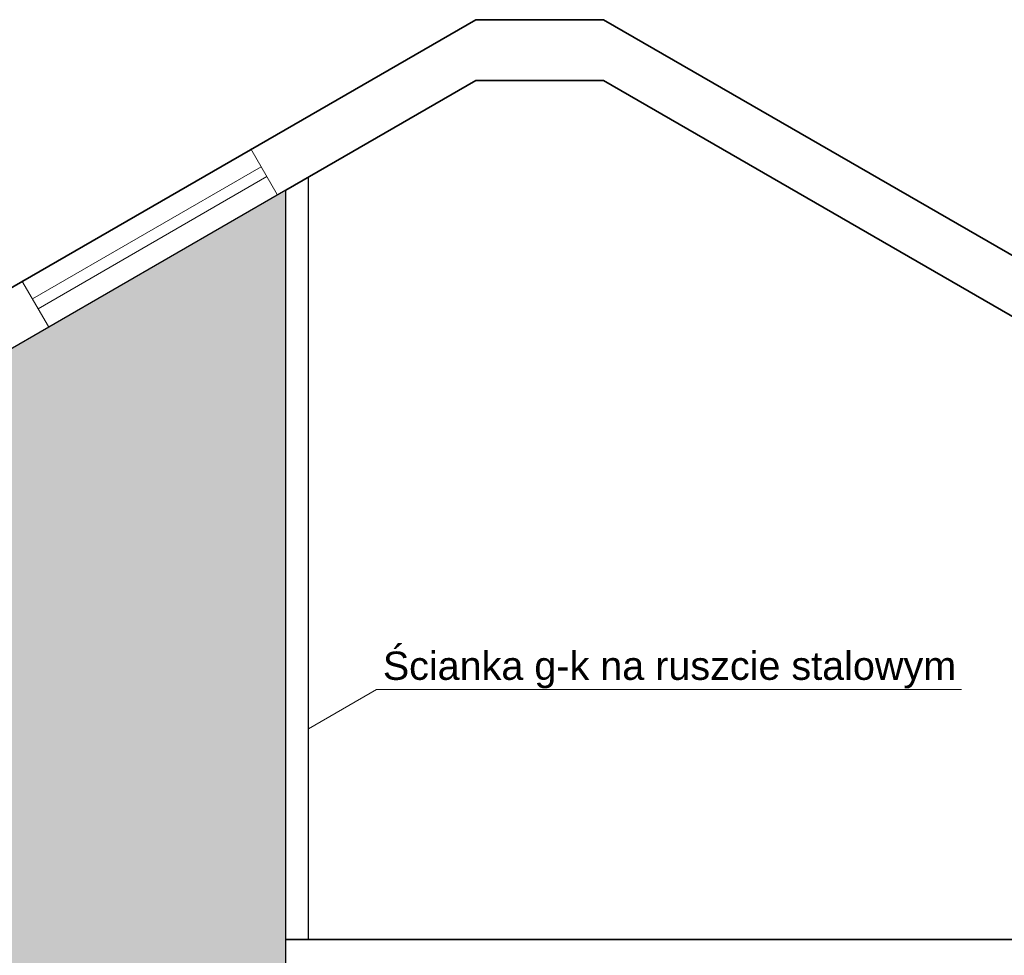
# Model space of a CAD drawing. Header units: centimetres. Extents: x 8603 to 10796, y -400 to 1711.
# Tile 15 of 20: x 9338 to 9859, y 1215 to 1711. Entities that reach past the tile are written whole.
import ezdxf

# ---------------------------------------------------------------- set-up
doc = ezdxf.new("R2010")
doc.units = ezdxf.units.CM
for name, color, linetype, lineweight in [('A-DETL-GENF', 92, 'Continuous', 9), ('A-DETL-MEDM', 33, 'Continuous', 25), ('A-DETL-THIN', 151, 'Continuous', 9), ('A-FLOR', 192, 'Continuous', 9), ('A-ROOF', 132, 'Continuous', 9), ('G-ANNO-TEXT', 231, 'Continuous', 9)]:
    doc.layers.add(name, color=color, linetype=linetype, lineweight=lineweight)
doc.styles.add('Arial_1', font='arial.ttf', dxfattribs={"height": 15})

msp = doc.modelspace()

# ---------------------------------------------------------------- hatches: boundary and pattern name
at = {"layer": 'A-DETL-GENF'}
msp.add_hatch(color=8, dxfattribs=at).paths.add_polyline_path([(9478.71, 1179.99), (9478.71, 1620.22), (9210.71, 1465.49), (9210.71, 1179.99), (9425.65, 1179.99)])

# ---------------------------------------------------------------- linework, layer by layer
at = {"layer": 'A-DETL-MEDM'}
for p, q in [((9490.71, 1223), (9490.71, 1627.15)), ((9478.71, 1620.22), (9210.71, 1465.49)), ((9478.71, 1179.99), (9478.71, 1620.22)), ((9478.71, 1223), (9478.71, 1620.22))]:
    msp.add_line(p, q, dxfattribs=at)
at = {"layer": 'A-DETL-THIN'}
for p, q in [((9460.03, 1642.19), (9474.03, 1617.94)), ((9344.29, 1562.67), (9465.53, 1632.67)), ((9347.29, 1557.47), (9468.53, 1627.47)), ((9338.79, 1572.19), (9352.79, 1547.94)), ((9526.71, 1355.56), (9490.71, 1334.77)), ((9526.71, 1355.56), (9836.71, 1355.56))]:
    msp.add_line(p, q, dxfattribs=at)
at = {"layer": 'A-FLOR', "lineweight": 35}
msp.add_line((10337.71, 1223), (9478.71, 1223), dxfattribs=at)
at = {"layer": 'A-ROOF', "lineweight": 35}
for p, q in [((9579.4, 1710.68), (8790.71, 1255.33)), ((9647.03, 1710.68), (9579.4, 1710.68)), ((10435.71, 1255.33), (9647.03, 1710.68)), ((9478.71, 1620.22), (9579.4, 1678.35)), ((9579.4, 1678.35), (9647.03, 1678.35)), ((9647.03, 1678.35), (10435.71, 1223))]:
    msp.add_line(p, q, dxfattribs=at)

# ---------------------------------------------------------------- texts
at = {"layer": 'G-ANNO-TEXT', "color": 7, "char_height": 15, "attachment_point": 1, "style": 'Arial_1'}
for s, insert, width in [('\\fArial|b0|i0|c238|p34|;Ś', (9530.07, 1375.68), 16.8354), ('cianka g-k na ruszcie stalowym', (9543.96, 1375.68), 350.3374)]:
    msp.add_mtext(s, dxfattribs=dict(at, insert=insert, width=width))

doc.saveas('drawing.dxf')
